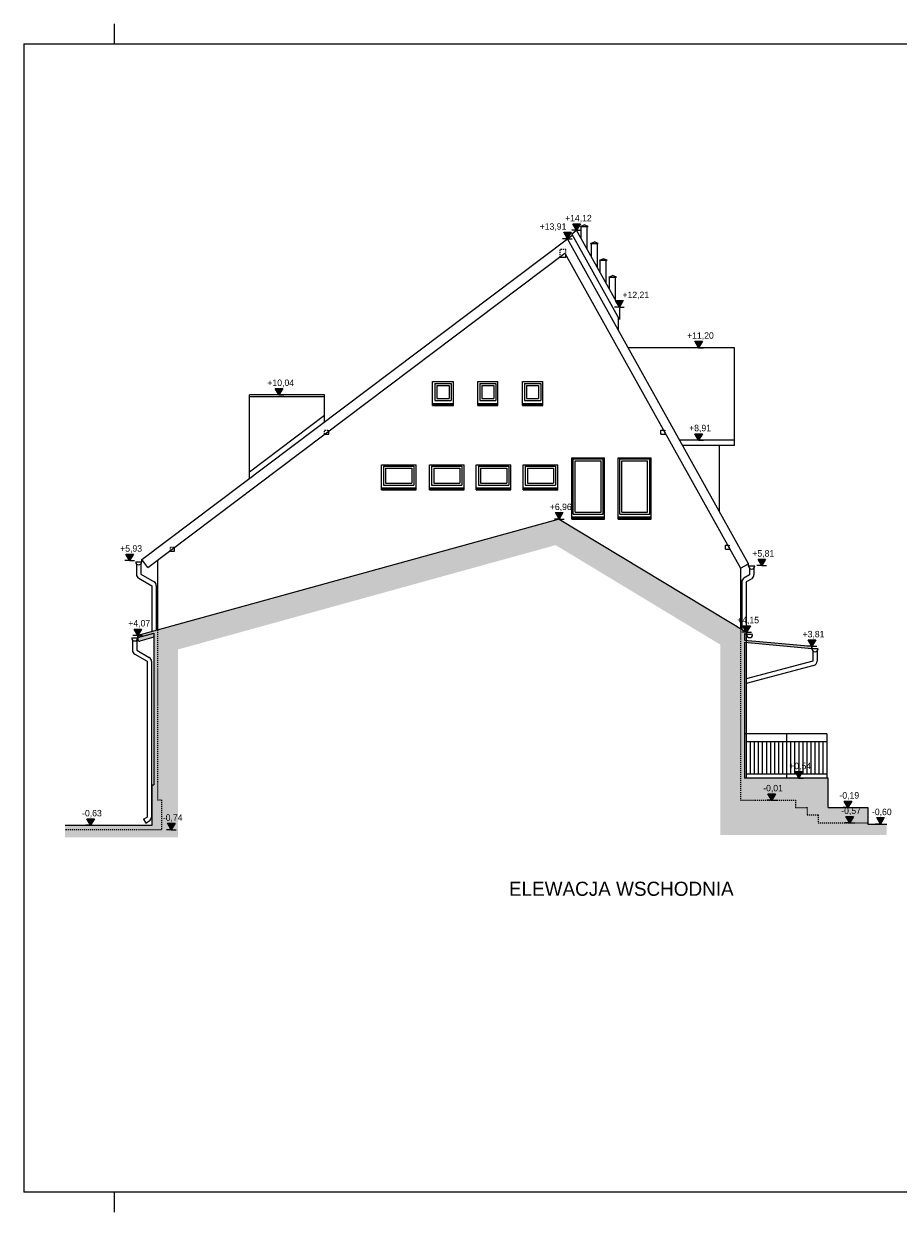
# Model space of a CAD drawing. Extents: x -510370 to -355890, y -22547 to 182180.
# Tile 1 of 256: x -510370 to -488712, y -22547 to 6903. Entities that reach past the tile are written whole.
import ezdxf

# ---------------------------------------------------------------- set-up
doc = ezdxf.new("R2010")
doc.units = 0
doc.header["$MEASUREMENT"] = 0
doc.linetypes.add('Hidden Line', pattern=[50, 25, -25])
for name, color, linetype, lineweight in [('Arch opisy_Nr_Pióra__21', 7, 'Continuous', 9), ('ARCH TABELA_Nr_Pióra__21', 7, 'Continuous', 9), ('arch wypelnienia_Nr_Pióra__21', 7, 'Continuous', 9), ('INWENT DACH_Nr_Pióra__1', 7, 'Continuous', 25), ('INWENT DACH_Nr_Pióra__21', 7, 'Continuous', 9), ('INWENT KONST. DREWNIANA_Nr_Pióra__21', 7, 'Continuous', 9), ('INWENT RURY SPUSTOWE_Nr_Pióra__21', 7, 'Continuous', 9), ('INWENT TEREN_Nr_Pióra__1', 7, 'Continuous', 25), ('INWENT TEREN_Nr_Pióra__21', 7, 'Continuous', 9), ('INWENT WYMIARY_Nr_Pióra__21', 7, 'Continuous', 9), ('INWENT. OKNA_Nr_Pióra__5', 7, 'Continuous', 13), ('INWENT.ŚCIANY_Nr_Pióra__1', 7, 'Continuous', 25), ('INWENT.ŚCIANY_Nr_Pióra__21', 7, 'Continuous', 9), ('Istniejące kominy_Nr_Pióra__21', 7, 'Continuous', 9), ('Istniejące schody_Nr_Pióra__1', 7, 'Continuous', 25), ('Istniejące schody_Nr_Pióra__21', 7, 'Continuous', 9)]:
    doc.layers.add(name, color=color, linetype=linetype, lineweight=lineweight)
doc.layers.add('arch wypelnienia_Nr_Pióra__2', color=7, linetype='Continuous', lineweight=13, true_color=0x7f7f7f)
doc.layers.add('INWENT WYMIARY', color=7, linetype='Continuous')
doc.styles.add('GENERATED_STYLE_1', font='txt')
doc.styles.add('GENERATED_STYLE_6', font='txt')

# ---------------------------------------------------------------- blocks, each defined once
blk = doc.blocks.new('Wymiary_43', base_point=(-492092, -6523))
at = {"layer": 'INWENT WYMIARY_Nr_Pióra__21', "linetype": 'Continuous'}
blk.add_hatch(color=256, dxfattribs=at).paths.add_polyline_path([(-492092, -6523), (-492184, -6363), (-491999, -6363)], flags=0)
for p, q in [((-492092, -6523), (-492184, -6363)), ((-492184, -6363), (-491999, -6363)), ((-491999, -6363), (-492092, -6523)), ((-492092, -6523), (-492212, -6523)), ((-492092, -6523), (-491972, -6523))]:
    blk.add_line(p, q, dxfattribs=at)
at = {"layer": 'INWENT WYMIARY_Nr_Pióra__21', "insert": (-492325, -6331), "char_height": 160, "attachment_point": 7, "style": 'GENERATED_STYLE_1'}
blk.add_mtext('{+5,81}', dxfattribs=at)
blk = doc.blocks.new('Wymiary_44', base_point=(-497108, -5370))
at = {"layer": 'INWENT WYMIARY_Nr_Pióra__21', "linetype": 'Continuous'}
blk.add_hatch(color=256, dxfattribs=at).paths.add_polyline_path([(-497108, -5370), (-497200, -5210), (-497015, -5210)], flags=0)
for p, q in [((-497108, -5370), (-497200, -5210)), ((-497200, -5210), (-497015, -5210)), ((-497015, -5210), (-497108, -5370)), ((-497108, -5370), (-497228, -5370)), ((-497108, -5370), (-496988, -5370))]:
    blk.add_line(p, q, dxfattribs=at)
at = {"layer": 'INWENT WYMIARY_Nr_Pióra__21', "insert": (-497341, -5178), "char_height": 160, "attachment_point": 7, "style": 'GENERATED_STYLE_1'}
blk.add_mtext('{+6,96}', dxfattribs=at)
blk = doc.blocks.new('Wymiary_45', base_point=(-507749, -6401))
at = {"layer": 'INWENT WYMIARY_Nr_Pióra__21', "linetype": 'Continuous'}
blk.add_hatch(color=256, dxfattribs=at).paths.add_polyline_path([(-507749, -6401), (-507842, -6241), (-507656, -6241)], flags=0)
for p, q in [((-507749, -6401), (-507869, -6401)), ((-507749, -6401), (-507842, -6241)), ((-507842, -6241), (-507656, -6241)), ((-507656, -6241), (-507749, -6401)), ((-507749, -6401), (-507629, -6401))]:
    blk.add_line(p, q, dxfattribs=at)
at = {"layer": 'INWENT WYMIARY_Nr_Pióra__21', "insert": (-507982, -6209), "char_height": 160, "attachment_point": 7, "style": 'GENERATED_STYLE_1'}
blk.add_mtext('{+5,93}', dxfattribs=at)
blk = doc.blocks.new('Wymiary_85', base_point=(-504051, -2295))
at = {"layer": 'INWENT WYMIARY_Nr_Pióra__21', "linetype": 'Continuous'}
blk.add_hatch(color=256, dxfattribs=at).paths.add_polyline_path([(-504051, -2295), (-504144, -2135), (-503958, -2135)], flags=0)
for p, q in [((-504051, -2295), (-504171, -2295)), ((-504051, -2295), (-504144, -2135)), ((-504144, -2135), (-503958, -2135)), ((-503958, -2135), (-504051, -2295)), ((-504051, -2295), (-503931, -2295))]:
    blk.add_line(p, q, dxfattribs=at)
at = {"layer": 'INWENT WYMIARY_Nr_Pióra__21', "insert": (-504336, -2103), "char_height": 160, "attachment_point": 7, "style": 'GENERATED_STYLE_1'}
blk.add_mtext('{+10,04}', dxfattribs=at)
blk = doc.blocks.new('Wymiary_86', base_point=(-493657, -1126))
at = {"layer": 'INWENT WYMIARY_Nr_Pióra__21', "linetype": 'Continuous'}
blk.add_hatch(color=256, dxfattribs=at).paths.add_polyline_path([(-493657, -1126), (-493749, -966), (-493564, -966)], flags=0)
for p, q in [((-493657, -1126), (-493777, -1126)), ((-493657, -1126), (-493749, -966)), ((-493749, -966), (-493564, -966)), ((-493564, -966), (-493657, -1126)), ((-493657, -1126), (-493537, -1126))]:
    blk.add_line(p, q, dxfattribs=at)
at = {"layer": 'INWENT WYMIARY_Nr_Pióra__21', "insert": (-493941, -934), "char_height": 160, "attachment_point": 7, "style": 'GENERATED_STYLE_1'}
blk.add_mtext('{+11,20}', dxfattribs=at)
blk = doc.blocks.new('Wymiary_87', base_point=(-493657, -3416))
at = {"layer": 'INWENT WYMIARY_Nr_Pióra__21', "linetype": 'Continuous'}
blk.add_hatch(color=256, dxfattribs=at).paths.add_polyline_path([(-493657, -3416), (-493749, -3256), (-493564, -3256)], flags=0)
for p, q in [((-493657, -3416), (-493777, -3416)), ((-493657, -3416), (-493749, -3256)), ((-493749, -3256), (-493564, -3256)), ((-493564, -3256), (-493657, -3416)), ((-493657, -3416), (-493537, -3416))]:
    blk.add_line(p, q, dxfattribs=at)
at = {"layer": 'INWENT WYMIARY_Nr_Pióra__21', "insert": (-493890, -3224), "char_height": 160, "attachment_point": 7, "style": 'GENERATED_STYLE_1'}
blk.add_mtext('{+8,91}', dxfattribs=at)
blk = doc.blocks.new('Wymiary_88', base_point=(-489153, -12930))
at = {"layer": 'INWENT WYMIARY_Nr_Pióra__21', "linetype": 'Continuous'}
blk.add_hatch(color=256, dxfattribs=at).paths.add_polyline_path([(-489153, -12930), (-489245, -12770), (-489060, -12770)], flags=0)
for p, q in [((-489153, -12930), (-489273, -12930)), ((-489153, -12930), (-489245, -12770)), ((-489245, -12770), (-489060, -12770)), ((-489060, -12770), (-489153, -12930)), ((-489153, -12930), (-489033, -12930))]:
    blk.add_line(p, q, dxfattribs=at)
at = {"layer": 'INWENT WYMIARY_Nr_Pióra__21', "insert": (-489363, -12738), "char_height": 160, "attachment_point": 7, "style": 'GENERATED_STYLE_1'}
blk.add_mtext('{-0,60}', dxfattribs=at)
blk = doc.blocks.new('Wymiary_91', base_point=(-489913, -12900))
at = {"layer": 'INWENT WYMIARY_Nr_Pióra__21', "linetype": 'Continuous'}
blk.add_hatch(color=256, dxfattribs=at).paths.add_polyline_path([(-489913, -12900), (-490006, -12740), (-489820, -12740)], flags=0)
for p, q in [((-489913, -12900), (-490033, -12900)), ((-489913, -12900), (-490006, -12740)), ((-490006, -12740), (-489820, -12740)), ((-489820, -12740), (-489913, -12900)), ((-489913, -12900), (-489793, -12900))]:
    blk.add_line(p, q, dxfattribs=at)
at = {"layer": 'INWENT WYMIARY_Nr_Pióra__21', "insert": (-490123, -12708), "char_height": 160, "attachment_point": 7, "style": 'GENERATED_STYLE_1'}
blk.add_mtext('{-0,57}', dxfattribs=at)
blk = doc.blocks.new('Wymiary_92', base_point=(-491846, -12340))
at = {"layer": 'INWENT WYMIARY_Nr_Pióra__21', "linetype": 'Continuous'}
blk.add_hatch(color=256, dxfattribs=at).paths.add_polyline_path([(-491846, -12340), (-491938, -12180), (-491753, -12180)], flags=0)
for p, q in [((-491846, -12340), (-491966, -12340)), ((-491846, -12340), (-491938, -12180)), ((-491938, -12180), (-491753, -12180)), ((-491753, -12180), (-491846, -12340)), ((-491846, -12340), (-491726, -12340))]:
    blk.add_line(p, q, dxfattribs=at)
at = {"layer": 'INWENT WYMIARY_Nr_Pióra__21', "insert": (-492056, -12148), "char_height": 160, "attachment_point": 7, "style": 'GENERATED_STYLE_1'}
blk.add_mtext('{-0,01}', dxfattribs=at)
blk = doc.blocks.new('Wymiary_101', base_point=(-508714, -12960))
at = {"layer": 'INWENT WYMIARY_Nr_Pióra__21', "linetype": 'Continuous'}
blk.add_hatch(color=256, dxfattribs=at).paths.add_polyline_path([(-508714, -12960), (-508807, -12800), (-508622, -12800)], flags=0)
for p, q in [((-508714, -12960), (-508807, -12800)), ((-508807, -12800), (-508622, -12800)), ((-508622, -12800), (-508714, -12960)), ((-508714, -12960), (-508834, -12960)), ((-508714, -12960), (-508594, -12960))]:
    blk.add_line(p, q, dxfattribs=at)
at = {"layer": 'INWENT WYMIARY_Nr_Pióra__21', "insert": (-508925, -12768), "char_height": 160, "attachment_point": 7, "style": 'GENERATED_STYLE_1'}
blk.add_mtext('{-0,63}', dxfattribs=at)
blk = doc.blocks.new('Wymiary_102', base_point=(-506716, -13070))
at = {"layer": 'INWENT WYMIARY_Nr_Pióra__21', "linetype": 'Continuous'}
blk.add_hatch(color=256, dxfattribs=at).paths.add_polyline_path([(-506716, -13070), (-506809, -12910), (-506623, -12910)], flags=0)
for p, q in [((-506716, -13070), (-506809, -12910)), ((-506809, -12910), (-506623, -12910)), ((-506623, -12910), (-506716, -13070)), ((-506716, -13070), (-506836, -13070)), ((-506716, -13070), (-506596, -13070))]:
    blk.add_line(p, q, dxfattribs=at)
at = {"layer": 'INWENT WYMIARY_Nr_Pióra__21', "insert": (-506926, -12878), "char_height": 160, "attachment_point": 7, "style": 'GENERATED_STYLE_1'}
blk.add_mtext('{-0,74}', dxfattribs=at)
blk = doc.blocks.new('Wymiary_107', base_point=(-495618, -117))
at = {"layer": 'INWENT WYMIARY_Nr_Pióra__21', "linetype": 'Continuous'}
blk.add_hatch(color=256, dxfattribs=at).paths.add_polyline_path([(-495618, -117), (-495711, 43), (-495525, 43)], flags=0)
for p, q in [((-495618, -117), (-495711, 43)), ((-495711, 43), (-495525, 43)), ((-495525, 43), (-495618, -117)), ((-495618, -117), (-495738, -117)), ((-495618, -117), (-495498, -117))]:
    blk.add_line(p, q, dxfattribs=at)
at = {"layer": 'INWENT WYMIARY_Nr_Pióra__21', "insert": (-495542, 75), "char_height": 160, "attachment_point": 7, "style": 'GENERATED_STYLE_1'}
blk.add_mtext('{+12,21}', dxfattribs=at)
blk = doc.blocks.new('Wymiary_108', base_point=(-496678, 1786))
at = {"layer": 'INWENT WYMIARY_Nr_Pióra__21', "linetype": 'Continuous'}
blk.add_hatch(color=256, dxfattribs=at).paths.add_polyline_path([(-496678, 1786), (-496771, 1946), (-496585, 1946)], flags=0)
for p, q in [((-496678, 1786), (-496798, 1786)), ((-496678, 1786), (-496771, 1946)), ((-496771, 1946), (-496585, 1946)), ((-496585, 1946), (-496678, 1786)), ((-496678, 1786), (-496558, 1786))]:
    blk.add_line(p, q, dxfattribs=at)
at = {"layer": 'INWENT WYMIARY_Nr_Pióra__21', "insert": (-496963, 1978), "char_height": 160, "attachment_point": 7, "style": 'GENERATED_STYLE_1'}
blk.add_mtext('{+14,12}', dxfattribs=at)
blk = doc.blocks.new('Wymiary_109', base_point=(-496905, 1577))
at = {"layer": 'INWENT WYMIARY_Nr_Pióra__21', "linetype": 'Continuous'}
blk.add_hatch(color=256, dxfattribs=at).paths.add_polyline_path([(-496905, 1577), (-496998, 1737), (-496812, 1737)], flags=0)
for p, q in [((-496905, 1577), (-497025, 1577)), ((-496905, 1577), (-496998, 1737)), ((-496998, 1737), (-496812, 1737)), ((-496812, 1737), (-496905, 1577)), ((-496905, 1577), (-496785, 1577))]:
    blk.add_line(p, q, dxfattribs=at)
at = {"layer": 'INWENT WYMIARY_Nr_Pióra__21', "insert": (-497591, 1769), "char_height": 160, "attachment_point": 7, "style": 'GENERATED_STYLE_1'}
blk.add_mtext('{+13,91}', dxfattribs=at)
blk = doc.blocks.new('Wymiary_112', base_point=(-492468, -8175))
at = {"layer": 'INWENT WYMIARY_Nr_Pióra__21', "linetype": 'Continuous'}
blk.add_hatch(color=256, dxfattribs=at).paths.add_polyline_path([(-492468, -8175), (-492560, -8015), (-492375, -8015)], flags=0)
for p, q in [((-492468, -8175), (-492588, -8175)), ((-492468, -8175), (-492560, -8015)), ((-492560, -8015), (-492375, -8015)), ((-492375, -8015), (-492468, -8175)), ((-492468, -8175), (-492348, -8175))]:
    blk.add_line(p, q, dxfattribs=at)
at = {"layer": 'INWENT WYMIARY_Nr_Pióra__21', "insert": (-492701, -7983), "char_height": 160, "attachment_point": 7, "style": 'GENERATED_STYLE_1'}
blk.add_mtext('{+4,15}', dxfattribs=at)
blk = doc.blocks.new('Wymiary_113', base_point=(-507548, -8255))
at = {"layer": 'INWENT WYMIARY_Nr_Pióra__21', "linetype": 'Continuous'}
blk.add_hatch(color=256, dxfattribs=at).paths.add_polyline_path([(-507548, -8255), (-507640, -8095), (-507455, -8095)], flags=0)
for p, q in [((-507548, -8255), (-507640, -8095)), ((-507640, -8095), (-507455, -8095)), ((-507455, -8095), (-507548, -8255)), ((-507548, -8255), (-507668, -8255)), ((-507548, -8255), (-507428, -8255))]:
    blk.add_line(p, q, dxfattribs=at)
at = {"layer": 'INWENT WYMIARY_Nr_Pióra__21', "insert": (-507781, -8063), "char_height": 160, "attachment_point": 7, "style": 'GENERATED_STYLE_1'}
blk.add_mtext('{+4,07}', dxfattribs=at)
blk = doc.blocks.new('Wymiary_114', base_point=(-490848, -8524))
at = {"layer": 'INWENT WYMIARY_Nr_Pióra__21', "linetype": 'Continuous'}
blk.add_hatch(color=256, dxfattribs=at).paths.add_polyline_path([(-490848, -8524), (-490940, -8364), (-490755, -8364)], flags=0)
for p, q in [((-490848, -8524), (-490968, -8524)), ((-490848, -8524), (-490940, -8364)), ((-490940, -8364), (-490755, -8364)), ((-490755, -8364), (-490848, -8524)), ((-490848, -8524), (-490728, -8524))]:
    blk.add_line(p, q, dxfattribs=at)
at = {"layer": 'INWENT WYMIARY_Nr_Pióra__21', "insert": (-491081, -8332), "char_height": 160, "attachment_point": 7, "style": 'GENERATED_STYLE_1'}
blk.add_mtext('{+3,81}', dxfattribs=at)
blk = doc.blocks.new('Wymiary_118', base_point=(-491175, -11790))
at = {"layer": 'INWENT WYMIARY_Nr_Pióra__21', "linetype": 'Continuous'}
blk.add_hatch(color=256, dxfattribs=at).paths.add_polyline_path([(-491175, -11790), (-491268, -11630), (-491083, -11630)], flags=0)
for p, q in [((-491175, -11790), (-491268, -11630)), ((-491268, -11630), (-491083, -11630)), ((-491083, -11630), (-491175, -11790)), ((-491175, -11790), (-491295, -11790)), ((-491175, -11790), (-491055, -11790))]:
    blk.add_line(p, q, dxfattribs=at)
at = {"layer": 'INWENT WYMIARY_Nr_Pióra__21', "insert": (-491409, -11598), "char_height": 160, "attachment_point": 7, "style": 'GENERATED_STYLE_1'}
blk.add_mtext('{+0,54}', dxfattribs=at)
blk = doc.blocks.new('Wymiary_119', base_point=(-489958, -12520))
at = {"layer": 'INWENT WYMIARY_Nr_Pióra__21', "linetype": 'Continuous'}
blk.add_hatch(color=256, dxfattribs=at).paths.add_polyline_path([(-489958, -12520), (-490050, -12360), (-489865, -12360)], flags=0)
for p, q in [((-489958, -12520), (-490050, -12360)), ((-490050, -12360), (-489865, -12360)), ((-489865, -12360), (-489958, -12520)), ((-489958, -12520), (-490078, -12520)), ((-489958, -12520), (-489838, -12520))]:
    blk.add_line(p, q, dxfattribs=at)
at = {"layer": 'INWENT WYMIARY_Nr_Pióra__21', "insert": (-490168, -12328), "char_height": 160, "attachment_point": 7, "style": 'GENERATED_STYLE_1'}
blk.add_mtext('{-0,19}', dxfattribs=at)

msp = doc.modelspace()

# ---------------------------------------------------------------- hatches: boundary and pattern name
at = {"layer": 'arch wypelnienia_Nr_Pióra__2', "linetype": 'Continuous', "lineweight": 0, "true_color": 0x1f1f1f}
msp.add_hatch(color=250, dxfattribs=at).paths.add_polyline_path([(-506547.7, -13259.6), (-506547.7, -8601.3), (-497196.9, -6016.8), (-493117.7, -8483), (-493117.7, -13199.4), (-489467.7, -13199.4), (-489467.7, -12929.6), (-489467.7, -12519.6), (-490447.7, -12519.6), (-490447.7, -11789.6), (-492517.7, -11789.6), (-492517.7, -8418.1), (-490847.7, -8574.1), (-490847.7, -8523.9), (-492517.7, -8367.8), (-492517.7, -8203), (-492467.7, -8233.3), (-492467.7, -8174.8), (-497107.7, -5369.6), (-507547.7, -8255.2), (-507547.7, -8358.2, 0.4955915), (-507497, -8396.8), (-507147.7, -8300.2), (-507147.7, -11959.6), (-507187.7, -11959.6), (-507187.7, -12959.6), (-507187.7, -13259.6)], flags=0)
at = {"layer": 'arch wypelnienia_Nr_Pióra__21', "linetype": 'Continuous'}
for points in [[(-488995.3, -13199.4), (-488995.3, -12929.6), (-489467.7, -12929.6), (-489467.7, -13199.4)], [(-509347.7, -13259.6), (-507187.7, -13259.6), (-507187.7, -12959.6), (-509347.7, -12959.6)]]:
    msp.add_hatch(color=256, dxfattribs=at).paths.add_polyline_path(points, flags=0)

# ---------------------------------------------------------------- linework, layer by layer
at = {"layer": 'ARCH TABELA_Nr_Pióra__21', "linetype": 'Continuous'}
for p, q in [((-508119.9, 6402.6), (-508119.9, 6902.6)), ((-508119.9, 6402.6), (-508119.9, 6902.6)), ((-510369.9, 6402.6), (-469619.9, 6402.6)), ((-510369.9, 6402.6), (-510369.9, -22047.4)), ((-469619.9, -22047.4), (-510369.9, -22047.4)), ((-508119.9, -22547.4), (-508119.9, -22047.4)), ((-508119.9, -22547.4), (-508119.9, -22047.4))]:
    msp.add_line(p, q, dxfattribs=at)
at = {"layer": 'INWENT DACH_Nr_Pióra__1', "linetype": 'Continuous'}
for p, q in [((-497107.7, -5369.6), (-507547.7, -8255.2)), ((-497107.7, -5369.6), (-492467.7, -8174.8)), ((-507547.7, -8305.7), (-507147.7, -8195.1)), ((-492517.7, -8203), (-492467.7, -8233.3)), ((-492467.7, -8174.8), (-492467.7, -8233.3)), ((-492517.7, -8367.8), (-490847.7, -8523.9)), ((-492517.7, -8418.1), (-490847.7, -8574.1))]:
    msp.add_line(p, q, dxfattribs=at)
at = {"layer": 'INWENT DACH_Nr_Pióra__21', "linetype": 'Continuous'}
for p, q in [((-495617.7, -117.1), (-496678, 1785.5)), ((-507448.7, -6371.3), (-496905.1, 1576.7)), ((-492416.5, -6477.5), (-496905.1, 1576.7)), ((-495617.7, -425.2), (-496798.9, 1694.4)), ((-507298.2, -6571), (-496967.7, 1216.5)), ((-496967.7, 1216.5), (-492617.4, -6589.4)), ((-492767.7, -1125.5), (-495399.1, -1125.5)), ((-492767.7, -3550.6), (-492767.7, -1125.5)), ((-492767.7, -3416.5), (-494122.4, -3416.5)), ((-492767.7, -3550.6), (-494047.6, -3550.6)), ((-507598.7, -6431.3), (-507448.7, -6431.3)), ((-507298.2, -6571), (-507448.7, -6371.3)), ((-507448.7, -6431.3), (-507448.7, -6371.3)), ((-492617.4, -6589.4), (-492416.5, -6477.5)), ((-492416.5, -6537.5), (-492416.5, -6477.5)), ((-492266.5, -6537.5), (-492416.5, -6537.5)), ((-492467.7, -8233.8), (-492467.7, -8173.8)), ((-492317.7, -8233.8), (-492467.7, -8233.8)), ((-507697.7, -8315.2), (-507547.7, -8315.2)), ((-507547.7, -8315.2), (-507547.7, -8255.2)), ((-507547.7, -8305.7), (-507547.7, -8358.2)), ((-507147.7, -8300.2), (-507497, -8396.8)), ((-490847.7, -8583.9), (-490847.7, -8523.9)), ((-490697.7, -8583.9), (-490847.7, -8583.9))]:
    msp.add_line(p, q, dxfattribs=at)
msp.add_arc((-507507.7, -8358.2), 40, 180, 285.4505, dxfattribs=at)
at = {"layer": 'INWENT KONST. DREWNIANA_Nr_Pióra__21', "linetype": 'Hidden Line'}
for p, q in [((-496947.7, 1310.4), (-497087.7, 1310.4)), ((-497087.7, 1126), (-497087.7, 1310.4)), ((-496947.7, 1180.7), (-496947.7, 1310.4)), ((-502917.7, -3169.6), (-502817.7, -3169.6)), ((-502917.7, -3268.8), (-502917.7, -3169.6)), ((-502817.7, -3193.4), (-502817.7, -3169.6)), ((-494523.3, -3169.6), (-494487.7, -3169.6)), ((-494487.7, -3233.4), (-494487.7, -3169.6)), ((-506737.7, -6069.6), (-506637.7, -6069.6)), ((-506737.7, -6148.4), (-506737.7, -6069.6)), ((-492935, -6019.6), (-492892.7, -6019.6)), ((-492892.7, -6095.5), (-492892.7, -6019.6))]:
    msp.add_line(p, q, dxfattribs=at)
at = {"layer": 'INWENT KONST. DREWNIANA_Nr_Pióra__21', "linetype": 'Continuous'}
for p, q in [((-496947.7, 1110.4), (-496947.7, 1180.7)), ((-497087.7, 1110.4), (-497087.7, 1126)), ((-496947.7, 1110.4), (-497087.7, 1110.4)), ((-502817.7, -3269.6), (-502817.7, -3193.4)), ((-494587.7, -3269.6), (-494587.7, -3169.6)), ((-494587.7, -3169.6), (-494523.3, -3169.6)), ((-494487.7, -3269.6), (-494487.7, -3233.4)), ((-502917.7, -3269.6), (-502917.7, -3268.8)), ((-502917.7, -3269.6), (-502817.7, -3269.6)), ((-494587.7, -3269.6), (-494487.7, -3269.6)), ((-506737.7, -6169.6), (-506737.7, -6148.4)), ((-506737.7, -6169.6), (-506637.7, -6169.6)), ((-506637.7, -6169.6), (-506637.7, -6069.6)), ((-492992.7, -6119.6), (-492992.7, -6019.6)), ((-492992.7, -6019.6), (-492935, -6019.6)), ((-492992.7, -6119.6), (-492892.7, -6119.6)), ((-492892.7, -6119.6), (-492892.7, -6095.5))]:
    msp.add_line(p, q, dxfattribs=at)
at = {"layer": 'INWENT RURY SPUSTOWE_Nr_Pióra__21', "linetype": 'Continuous'}
for p, q in [((-507578.7, -6482.3), (-507578.7, -6738.1)), ((-507468.7, -6482.3), (-507468.7, -6738.1)), ((-507468.7, -6738.1), (-507142.7, -6926.3)), ((-492396.5, -6755), (-492532.7, -6833.7)), ((-492396.5, -6588.5), (-492396.5, -6755)), ((-492286.5, -6588.5), (-492286.5, -6755)), ((-507523.7, -6833.3), (-507197.7, -7021.6)), ((-507197.7, -7021.6), (-507197.7, -8158.4)), ((-507087.7, -7021.6), (-507087.7, -8128)), ((-492587.7, -6928.9), (-492587.7, -8102.3)), ((-492341.5, -6850.3), (-492477.7, -6928.9)), ((-492477.7, -6928.9), (-492477.7, -11789.6)), ((-507677.7, -8366.2), (-507677.7, -8621.9)), ((-507567.7, -8366.2), (-507567.7, -8621.9)), ((-507622.7, -8717.2), (-507316.6, -8893.9)), ((-507567.7, -8621.9), (-507261.6, -8798.6)), ((-490827.7, -8634.9), (-490827.7, -8890.7)), ((-490717.7, -8634.9), (-490717.7, -8890.7)), ((-507316.6, -8893.9), (-507316.6, -12756)), ((-507206.6, -8893.9), (-507206.6, -12756)), ((-490827.7, -8890.7), (-492477.7, -9332.8)), ((-490799.2, -8996.9), (-492477.7, -9446.7)), ((-507405.9, -12807.6), (-507316.6, -12756)), ((-507405.9, -12807.6), (-507350.9, -12902.8)), ((-507350.9, -12902.8), (-507261.6, -12851.3))]:
    msp.add_line(p, q, dxfattribs=at)
for centre, radius, start, end in [((-507523.7, -6431.3), 75, 180, 0), ((-507468.7, -6738.1), 110, 180, 240), ((-492341.5, -6537.5), 75, 180, 0), ((-492396.5, -6755), 110, 300, 0), ((-507197.7, -7021.6), 110, 0, 60), ((-492477.7, -6928.9), 110, 120, 180), ((-492392.7, -8233.8), 75, 180, 0), ((-507622.7, -8315.2), 75, 180, 0), ((-507567.7, -8621.9), 110, 180, 240), ((-507316.6, -8893.9), 110, 0, 60), ((-490772.7, -8583.9), 75, 180, 0), ((-490827.7, -8890.7), 110, 285, 0), ((-507316.6, -12756), 110, 300, 0)]:
    msp.add_arc(centre, radius, start, end, dxfattribs=at)
at = {"layer": 'INWENT TEREN_Nr_Pióra__1', "linetype": 'Continuous'}
for p, q in [((-489467.7, -12929.6), (-488995.3, -12929.6)), ((-509347.7, -12959.6), (-507187.7, -12959.6))]:
    msp.add_line(p, q, dxfattribs=at)
at = {"layer": 'INWENT TEREN_Nr_Pióra__21', "linetype": 'Hidden Line'}
for p, q in [((-490697.7, -12899.6), (-489467.7, -12899.6)), ((-506957.7, -13069.6), (-509347.7, -13069.6))]:
    msp.add_line(p, q, dxfattribs=at)
at = {"layer": 'INWENT. OKNA_Nr_Pióra__5', "linetype": 'Continuous'}
for p, q in [((-500187.7, -2014.6), (-500187.7, -2434.6)), ((-500187.7, -2014.6), (-499787.7, -2014.6)), ((-499787.7, -2014.6), (-499787.7, -2434.6)), ((-499077.7, -2014.6), (-499077.7, -2434.6)), ((-499077.7, -2014.6), (-498677.7, -2014.6)), ((-498677.7, -2014.6), (-498677.7, -2434.6)), ((-497967.7, -2014.6), (-497967.7, -2434.6)), ((-497967.7, -2014.6), (-497567.7, -2014.6)), ((-497567.7, -2014.6), (-497567.7, -2434.6)), ((-500137.7, -2064.6), (-499837.7, -2064.6)), ((-500137.7, -2064.6), (-500137.7, -2384.6)), ((-499837.7, -2064.6), (-499837.7, -2384.6)), ((-499027.7, -2064.6), (-498727.7, -2064.6)), ((-499027.7, -2064.6), (-499027.7, -2384.6)), ((-498727.7, -2064.6), (-498727.7, -2384.6)), ((-497917.7, -2064.6), (-497617.7, -2064.6)), ((-497917.7, -2064.6), (-497917.7, -2384.6)), ((-497617.7, -2064.6), (-497617.7, -2384.6)), ((-500187.7, -2434.6), (-499787.7, -2434.6)), ((-500137.7, -2384.6), (-499837.7, -2384.6)), ((-499077.7, -2434.6), (-498677.7, -2434.6)), ((-499027.7, -2384.6), (-498727.7, -2384.6)), ((-497967.7, -2434.6), (-497567.7, -2434.6)), ((-497917.7, -2384.6), (-497617.7, -2384.6)), ((-501457.7, -4059.6), (-500707.7, -4059.6)), ((-501457.7, -4059.6), (-501457.7, -4529.6)), ((-501407.7, -4109.6), (-500757.7, -4109.6)), ((-501407.7, -4109.6), (-501407.7, -4479.6)), ((-500757.7, -4109.6), (-500757.7, -4479.6)), ((-500707.7, -4059.6), (-500707.7, -4529.6)), ((-500267.7, -4059.6), (-499517.7, -4059.6)), ((-500267.7, -4059.6), (-500267.7, -4529.6)), ((-500217.7, -4109.6), (-499567.7, -4109.6)), ((-500217.7, -4109.6), (-500217.7, -4479.6)), ((-499567.7, -4109.6), (-499567.7, -4479.6)), ((-499517.7, -4059.6), (-499517.7, -4529.6)), ((-499107.7, -4059.6), (-498357.7, -4059.6)), ((-499107.7, -4059.6), (-499107.7, -4529.6)), ((-499057.7, -4109.6), (-498407.7, -4109.6)), ((-499057.7, -4109.6), (-499057.7, -4479.6)), ((-498407.7, -4109.6), (-498407.7, -4479.6)), ((-498357.7, -4059.6), (-498357.7, -4529.6)), ((-497947.7, -4059.6), (-497197.7, -4059.6)), ((-497947.7, -4059.6), (-497947.7, -4529.6)), ((-497897.7, -4109.6), (-497247.7, -4109.6)), ((-497897.7, -4109.6), (-497897.7, -4479.6)), ((-497247.7, -4109.6), (-497247.7, -4479.6)), ((-497197.7, -4059.6), (-497197.7, -4529.6)), ((-496762.7, -5249.6), (-496762.7, -3879.6)), ((-496762.7, -3879.6), (-496022.7, -3879.6)), ((-496712.7, -3929.6), (-496072.7, -3929.6)), ((-496712.7, -5199.6), (-496712.7, -3929.6)), ((-496072.7, -5199.6), (-496072.7, -3929.6)), ((-496022.7, -5249.6), (-496022.7, -3879.6)), ((-495607.7, -5249.6), (-495607.7, -3879.6)), ((-495607.7, -3879.6), (-494867.7, -3879.6)), ((-495557.7, -3929.6), (-494917.7, -3929.6)), ((-495557.7, -5199.6), (-495557.7, -3929.6)), ((-494917.7, -5199.6), (-494917.7, -3929.6)), ((-494867.7, -5249.6), (-494867.7, -3879.6)), ((-501457.7, -4529.6), (-500707.7, -4529.6)), ((-501407.7, -4479.6), (-500757.7, -4479.6)), ((-500267.7, -4529.6), (-499517.7, -4529.6)), ((-500217.7, -4479.6), (-499567.7, -4479.6)), ((-499107.7, -4529.6), (-498357.7, -4529.6)), ((-499057.7, -4479.6), (-498407.7, -4479.6)), ((-497947.7, -4529.6), (-497197.7, -4529.6)), ((-497897.7, -4479.6), (-497247.7, -4479.6)), ((-496762.7, -5249.6), (-496022.7, -5249.6)), ((-496712.7, -5199.6), (-496072.7, -5199.6)), ((-495607.7, -5249.6), (-494867.7, -5249.6)), ((-495557.7, -5199.6), (-494917.7, -5199.6))]:
    msp.add_line(p, q, dxfattribs=at)
at = {"layer": 'INWENT.ŚCIANY_Nr_Pióra__1', "linetype": 'Continuous'}
for p, q in [((-507147.7, -8195.1), (-507147.7, -11959.6)), ((-492517.7, -8203), (-492517.7, -8367.8)), ((-507547.7, -8255.2), (-507547.7, -8305.7)), ((-492517.7, -8418.1), (-492517.7, -11789.6)), ((-490847.7, -8523.9), (-490847.7, -8574.1)), ((-507187.7, -12959.6), (-507187.7, -11959.6)), ((-507187.7, -11959.6), (-507147.7, -11959.6))]:
    msp.add_line(p, q, dxfattribs=at)
at = {"layer": 'INWENT.ŚCIANY_Nr_Pióra__21', "linetype": 'Continuous'}
for p, q in [((-500247.7, -2554.6), (-500247.7, -1964.6)), ((-500247.7, -1964.6), (-499727.7, -1964.6)), ((-499727.7, -2554.6), (-499727.7, -1964.6)), ((-499127.7, -2554.6), (-499127.7, -1964.6)), ((-499127.7, -1964.6), (-498627.7, -1964.6)), ((-498627.7, -2554.6), (-498627.7, -1964.6)), ((-498017.7, -2554.6), (-498017.7, -1964.6)), ((-498017.7, -1964.6), (-497517.7, -1964.6)), ((-497517.7, -2554.6), (-497517.7, -1964.6)), ((-504777.7, -4357.8), (-504777.7, -2294.6)), ((-502917.7, -2294.6), (-504777.7, -2294.6)), ((-502917.7, -2344.6), (-504777.7, -2344.6)), ((-502917.7, -2955.7), (-502917.7, -2294.6)), ((-500247.7, -2504.6), (-499727.7, -2504.6)), ((-500247.7, -2524.6), (-499727.7, -2524.6)), ((-500247.7, -2554.6), (-499727.7, -2554.6)), ((-499127.7, -2504.6), (-498627.7, -2504.6)), ((-499127.7, -2524.6), (-498627.7, -2524.6)), ((-499127.7, -2554.6), (-498627.7, -2554.6)), ((-498017.7, -2504.6), (-497517.7, -2504.6)), ((-498017.7, -2524.6), (-497517.7, -2524.6)), ((-498017.7, -2554.6), (-497517.7, -2554.6)), ((-502917.7, -2805.7), (-504777.7, -4207.8)), ((-493137.7, -5183.4), (-493137.7, -3550.6)), ((-501512.7, -4649.6), (-501512.7, -4029.6)), ((-501512.7, -4029.6), (-500652.7, -4029.6)), ((-500652.7, -4649.6), (-500652.7, -4029.6)), ((-500322.7, -4649.6), (-500322.7, -4029.6)), ((-500322.7, -4029.6), (-499462.7, -4029.6)), ((-499462.7, -4649.6), (-499462.7, -4029.6)), ((-499162.7, -4649.6), (-499162.7, -4029.6)), ((-499162.7, -4029.6), (-498302.7, -4029.6)), ((-498302.7, -4649.6), (-498302.7, -4029.6)), ((-498002.7, -4649.6), (-498002.7, -4029.6)), ((-498002.7, -4029.6), (-497142.7, -4029.6)), ((-497142.7, -4649.6), (-497142.7, -4029.6)), ((-496797.7, -5369.6), (-496797.7, -3849.6)), ((-496797.7, -3849.6), (-495987.7, -3849.6)), ((-495987.7, -5369.6), (-495987.7, -3849.6)), ((-495647.7, -5369.6), (-495647.7, -3849.6)), ((-495647.7, -3849.6), (-494827.7, -3849.6)), ((-494827.7, -5369.6), (-494827.7, -3849.6)), ((-501512.7, -4599.6), (-500652.7, -4599.6)), ((-501512.7, -4619.6), (-500652.7, -4619.6)), ((-501512.7, -4649.6), (-500652.7, -4649.6)), ((-500322.7, -4599.6), (-499462.7, -4599.6)), ((-500322.7, -4619.6), (-499462.7, -4619.6)), ((-500322.7, -4649.6), (-499462.7, -4649.6)), ((-499162.7, -4599.6), (-498302.7, -4599.6)), ((-499162.7, -4619.6), (-498302.7, -4619.6)), ((-499162.7, -4649.6), (-498302.7, -4649.6)), ((-498002.7, -4599.6), (-497142.7, -4599.6)), ((-498002.7, -4619.6), (-497142.7, -4619.6)), ((-498002.7, -4649.6), (-497142.7, -4649.6)), ((-496797.7, -5319.6), (-495987.7, -5319.6)), ((-496797.7, -5339.6), (-495987.7, -5339.6)), ((-496797.7, -5369.6), (-495987.7, -5369.6)), ((-495647.7, -5319.6), (-494827.7, -5319.6)), ((-495647.7, -5339.6), (-494827.7, -5339.6)), ((-495647.7, -5369.6), (-494827.7, -5369.6)), ((-507057.7, -6389.6), (-507057.7, -8119.7)), ((-492617.7, -6588.9), (-492617.7, -8084.2))]:
    msp.add_line(p, q, dxfattribs=at)
at = {"layer": 'INWENT.ŚCIANY_Nr_Pióra__21', "linetype": 'Hidden Line'}
for p, q in [((-507057.7, -8119.7), (-507057.7, -12329.6)), ((-492617.7, -8084.2), (-492617.7, -12339.6)), ((-507057.7, -12329.6), (-506957.7, -12329.6)), ((-506957.7, -12329.6), (-506957.7, -13069.6))]:
    msp.add_line(p, q, dxfattribs=at)
at = {"layer": 'Istniejące kominy_Nr_Pióra__21', "linetype": 'Continuous'}
for p, q in [((-496798.9, 1694.4), (-496678, 1785.5)), ((-496582.7, 1878.5), (-496487.7, 1918.5)), ((-496582.7, 1878.5), (-496392.7, 1878.5)), ((-496562.7, 1578.5), (-496562.7, 1878.5)), ((-496392.7, 1878.5), (-496487.7, 1918.5)), ((-496412.7, 1309.4), (-496412.7, 1878.5)), ((-496905.1, 1576.7), (-496784.2, 1667.9)), ((-496332.7, 1459.9), (-496237.7, 1499.9)), ((-496142.7, 1459.9), (-496237.7, 1499.9)), ((-496332.7, 1459.9), (-496142.7, 1459.9)), ((-496312.7, 1130), (-496312.7, 1459.9)), ((-496162.7, 860.8), (-496162.7, 1459.9)), ((-496112.7, 1041.2), (-496017.7, 1081.2)), ((-496112.7, 1041.2), (-495922.7, 1041.2)), ((-496092.7, 735.2), (-496092.7, 1041.2)), ((-495922.7, 1041.2), (-496017.7, 1081.2)), ((-495942.7, 466), (-495942.7, 1041.2)), ((-495882.7, 622.5), (-495787.7, 662.5)), ((-495882.7, 622.5), (-495692.7, 622.5)), ((-495862.7, 322.5), (-495862.7, 622.5)), ((-495692.7, 622.5), (-495787.7, 662.5)), ((-495712.7, 53.3), (-495712.7, 622.5)), ((-495617.7, -117.1), (-495617.7, -425.2)), ((-495647.7, -371.4), (-495647.7, -679.5))]:
    msp.add_line(p, q, dxfattribs=at)
at = {"layer": 'Istniejące schody_Nr_Pióra__1', "linetype": 'Continuous'}
for p, q in [((-490447.7, -11789.6), (-492517.7, -11789.6)), ((-490447.7, -12519.6), (-490447.7, -11789.6)), ((-490447.7, -12519.6), (-489467.7, -12519.6)), ((-489467.7, -12519.6), (-489467.7, -12929.6))]:
    msp.add_line(p, q, dxfattribs=at)
at = {"layer": 'Istniejące schody_Nr_Pióra__21', "linetype": 'Continuous'}
for p, q in [((-490477.7, -10689.6), (-492517.7, -10689.6)), ((-492477.7, -10689.6), (-492477.7, -11789.6)), ((-490477.7, -10889.6), (-492477.7, -10889.6)), ((-492377.7, -10889.6), (-492377.7, -11689.6)), ((-492277.7, -10889.6), (-492277.7, -11689.6)), ((-492177.7, -10889.6), (-492177.7, -11689.6)), ((-492077.7, -10889.6), (-492077.7, -11689.6)), ((-491977.7, -10889.6), (-491977.7, -11689.6)), ((-491877.7, -10889.6), (-491877.7, -11689.6)), ((-491777.7, -10889.6), (-491777.7, -11689.6)), ((-491677.7, -10889.6), (-491677.7, -11689.6)), ((-491577.7, -10889.6), (-491577.7, -11689.6)), ((-491477.7, -10689.6), (-491477.7, -11789.6)), ((-491377.7, -10889.6), (-491377.7, -11689.6)), ((-491277.7, -10889.6), (-491277.7, -11689.6)), ((-491177.7, -10889.6), (-491177.7, -11689.6)), ((-491077.7, -10889.6), (-491077.7, -11689.6)), ((-490977.7, -10889.6), (-490977.7, -11689.6)), ((-490877.7, -10889.6), (-490877.7, -11689.6)), ((-490777.7, -10889.6), (-490777.7, -11689.6)), ((-490677.7, -10889.6), (-490677.7, -11689.6)), ((-490577.7, -10889.6), (-490577.7, -11689.6)), ((-490477.7, -10689.6), (-490477.7, -11789.6)), ((-490477.7, -11689.6), (-492477.7, -11689.6))]:
    msp.add_line(p, q, dxfattribs=at)
at = {"layer": 'Istniejące schody_Nr_Pióra__21', "linetype": 'Hidden Line'}
for p, q in [((-492617.7, -12339.6), (-491257.7, -12339.6)), ((-491257.7, -12339.6), (-491257.7, -12519.6)), ((-491257.7, -12519.6), (-490967.7, -12519.6)), ((-490967.7, -12519.6), (-490967.7, -12699.6)), ((-490967.7, -12699.6), (-490697.7, -12699.6)), ((-490697.7, -12699.6), (-490697.7, -12899.6))]:
    msp.add_line(p, q, dxfattribs=at)

# ---------------------------------------------------------------- block references
at = {"layer": 'INWENT WYMIARY', "linetype": 'Continuous'}
for name, p in [('Wymiary_108', (-496678, 1785.5)), ('Wymiary_109', (-496905.1, 1576.7)), ('Wymiary_107', (-495617.7, -117.1)), ('Wymiary_86', (-493656.6, -1125.5)), ('Wymiary_85', (-504050.9, -2294.6)), ('Wymiary_87', (-493656.6, -3416.5)), ('Wymiary_44', (-497107.7, -5369.6)), ('Wymiary_45', (-507749, -6401.3)), ('Wymiary_43', (-492091.5, -6522.9)), ('Wymiary_113', (-507547.7, -8255.2)), ('Wymiary_112', (-492467.7, -8174.8)), ('Wymiary_114', (-490847.7, -8523.9)), ('Wymiary_118', (-491175.4, -11789.6)), ('Wymiary_92', (-491845.7, -12339.6)), ('Wymiary_119', (-489957.7, -12519.6)), ('Wymiary_101', (-508714.5, -12959.6)), ('Wymiary_91', (-489913.3, -12899.6)), ('Wymiary_88', (-489152.7, -12929.6)), ('Wymiary_102', (-506716.2, -13069.6))]:
    msp.add_blockref(name, p, dxfattribs=at)

# ---------------------------------------------------------------- texts
at = {"layer": 'Arch opisy_Nr_Pióra__21', "linetype": 'Continuous', "insert": (-492788.2, -14356.9), "char_height": 350, "attachment_point": 3, "style": 'GENERATED_STYLE_6'}
msp.add_mtext('{ELEWACJA WSCHODNIA}', dxfattribs=at)

doc.saveas('drawing.dxf')
